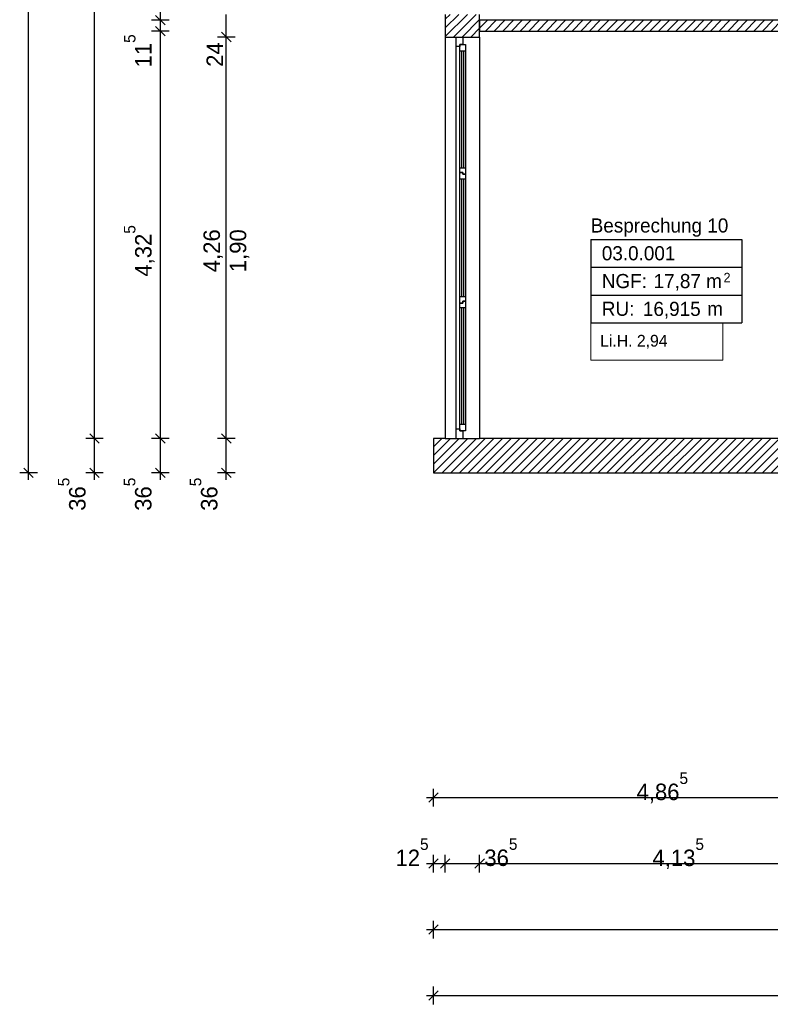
# Model space of a CAD drawing. Extents: x -28.8 to 50.4, y -5.6 to 85.1.
# Tile 1 of 29: x -4.4 to 3.6, y -5.6 to 4.8. Entities that reach past the tile are written whole.
import ezdxf

# ---------------------------------------------------------------- set-up
doc = ezdxf.new("R2010")
doc.units = 0
doc.header["$MEASUREMENT"] = 0
doc.linetypes.add('Wipeout_Contour', pattern=[1, 0, -1])
for name, color, linetype in [('0._EG_2_0', 7, 'Continuous'), ('0._EG_2_P_BM_AUSSEN', 7, 'Continuous'), ('0._EG_2_P_ZE_TEXT', 7, 'Continuous'), ('0._EG_2_R_NT_INNENWAND', 7, 'Continuous'), ('0._EG_2_R_TR_AUSSENWAND', 7, 'Continuous'), ('0._EG_2_Räume', 7, 'Continuous')]:
    doc.layers.add(name, color=color, linetype=linetype)
doc.styles.add('ERSTELLTER_STIL_1', font='txt')
doc.styles.add('ERSTELLTER_STIL_2', font='txt')
pattern_1 = [(45, (0, 0), (-0.04596194, 0.04596194), [])]

msp = doc.modelspace()

# ---------------------------------------------------------------- hatches: boundary and pattern name
at = {"layer": '0._EG_2_R_NT_INNENWAND', "linetype": 'Continuous', "ltscale": 1000}
h = msp.add_hatch(dxfattribs=at)
h.set_pattern_fill('MW_Kalksandstein_0002', color=256, style=0, pattern_type=2)
h.set_pattern_definition(pattern_1)
h.paths.add_polyline_path([(0.49, 4.688), (4.625, 4.688), (4.625, 4.802), (0.49, 4.802)], flags=0)
at = {"layer": '0._EG_2_R_TR_AUSSENWAND', "linetype": 'Continuous', "ltscale": 1000}
h = msp.add_hatch(dxfattribs=at)
h.set_pattern_fill('MW_Kalksandstein_0002', color=256, style=0, pattern_type=2)
h.set_pattern_definition(pattern_1)
h.paths.add_polyline_path([(0.125, 4.625), (0.24, 4.625), (0.31, 4.625), (0.49, 4.625), (0.49, 4.865), (0.31, 4.865), (0.24, 4.865), (0.125, 4.865)], flags=0)
h = msp.add_hatch(dxfattribs=at)
h.set_pattern_fill('MW_Kalksandstein_0002', color=256, style=0, pattern_type=2)
h.set_pattern_definition(pattern_1)
h.paths.add_polyline_path([(0, 0.365), (0, 0), (4.865, 0), (4.865, 0.05), (4.865, 0.365)], flags=0)

# ---------------------------------------------------------------- linework, layer by layer
at = {"layer": '0._EG_2_0', "linetype": 'Continuous', "ltscale": 1000}
for p, q in [((0.125, 4.625), (0.24, 4.625)), ((0.24, 4.625), (0.31, 4.625)), ((0.31, 4.625), (0.49, 4.625)), ((0.125, 0.365), (0.24, 0.365)), ((0.24, 0.365), (0.31, 0.365)), ((0.31, 0.365), (0.49, 0.365))]:
    msp.add_line(p, q, dxfattribs=at)
at = {"layer": '0._EG_2_P_BM_AUSSEN', "linetype": 'Continuous', "ltscale": 1000}
for p, q in [((-4.299, 0), (-4.299, 44.375)), ((-3.599, 0.365), (-3.599, 22.99)), ((-2.899, 4.802), (-2.899, 7.687)), ((-2.949, 4.852), (-2.849, 4.753)), ((-2.199, 4.625), (-2.199, 4.865)), ((-2.805, 4.802), (-2.992, 4.802)), ((-2.949, 4.738), (-2.849, 4.638)), ((-2.899, 4.688), (-2.899, 4.802)), ((-2.805, 4.688), (-2.992, 4.688)), ((-2.899, 0.365), (-2.899, 4.688)), ((-2.105, 4.625), (-2.292, 4.625)), ((-2.249, 4.675), (-2.149, 4.575)), ((-2.199, 0.365), (-2.199, 4.625)), ((-3.505, 0.365), (-3.692, 0.365)), ((-3.649, 0.415), (-3.549, 0.315)), ((-3.599, 0), (-3.599, 0.365)), ((-2.805, 0.365), (-2.992, 0.365)), ((-2.949, 0.415), (-2.849, 0.315)), ((-2.899, 0), (-2.899, 0.365)), ((-2.105, 0.365), (-2.292, 0.365)), ((-2.249, 0.415), (-2.149, 0.315)), ((-2.199, 0), (-2.199, 0.365)), ((-4.205, 0), (-4.392, 0)), ((-4.349, 0.05), (-4.249, -0.05)), ((-4.299, -0.075), (-4.299, 0)), ((-3.505, 0), (-3.692, 0)), ((-3.649, 0.05), (-3.549, -0.05)), ((-3.599, -0.075), (-3.599, 0)), ((-2.805, 0), (-2.992, 0)), ((-2.949, 0.05), (-2.849, -0.05)), ((-2.899, -0.075), (-2.899, 0)), ((-2.105, 0), (-2.292, 0)), ((-2.249, 0.05), (-2.149, -0.05)), ((-2.199, -0.075), (-2.199, 0)), ((-0.075, -3.447), (0, -3.447)), ((0.05, -3.397), (-0.05, -3.497)), ((0, -3.541), (0, -3.353)), ((0, -3.447), (4.865, -3.447)), ((0, -4.241), (0, -4.053)), ((0.125, -4.241), (0.125, -4.053)), ((0.49, -4.241), (0.49, -4.053)), ((-0.075, -4.147), (0, -4.147)), ((0.05, -4.097), (-0.05, -4.197)), ((0, -4.147), (0.125, -4.147)), ((0.175, -4.097), (0.075, -4.197)), ((0.125, -4.147), (0.49, -4.147)), ((0.54, -4.097), (0.44, -4.197)), ((0.49, -4.147), (4.625, -4.147)), ((0.05, -4.797), (-0.05, -4.897)), ((0, -4.941), (0, -4.753)), ((-0.075, -4.847), (0, -4.847)), ((0, -4.847), (11.99, -4.847)), ((0.05, -5.497), (-0.05, -5.597)), ((0, -5.641), (0, -5.453)), ((-0.075, -5.547), (0, -5.547)), ((0, -5.547), (44.41, -5.547))]:
    msp.add_line(p, q, dxfattribs=at)
at = {"layer": '0._EG_2_P_ZE_TEXT', "color": 255, "linetype": 'Continuous', "lineweight": 18, "ltscale": 1000}
for p, q in [((3.07, 1.592), (1.669, 1.592)), ((1.669, 1.592), (1.669, 1.196)), ((3.07, 1.196), (3.07, 1.592)), ((1.669, 1.196), (3.07, 1.196))]:
    msp.add_line(p, q, dxfattribs=at)
at = {"layer": '0._EG_2_R_NT_INNENWAND', "linetype": 'Continuous', "ltscale": 1000}
for p, q in [((4.625, 4.802), (0.49, 4.802)), ((0.49, 4.802), (0.49, 4.688)), ((0.49, 4.688), (4.625, 4.688))]:
    msp.add_line(p, q, dxfattribs=at)
at = {"layer": '0._EG_2_R_TR_AUSSENWAND', "linetype": 'Continuous', "ltscale": 1000}
for p, q in [((0.125, 4.865), (0.125, 4.625)), ((0.49, 4.625), (0.49, 4.865)), ((0.125, 4.625), (0.125, 0.365)), ((0.49, 4.625), (0.49, 0.365)), ((0.125, 0.365), (0, 0.365)), ((0, 0.365), (0, 0)), ((4.625, 0.365), (0.49, 0.365)), ((0, 0), (4.865, 0))]:
    msp.add_line(p, q, dxfattribs=at)
at = {"layer": '0._EG_2_Räume', "linetype": 'Continuous', "ltscale": 1000}
for p, q in [((1.669, 2.476), (1.669, 1.592)), ((1.669, 2.476), (3.272, 2.476)), ((3.272, 2.476), (3.272, 1.592)), ((1.669, 2.182), (3.272, 2.182)), ((1.669, 1.887), (3.272, 1.887)), ((1.669, 1.592), (3.272, 1.592))]:
    msp.add_line(p, q, dxfattribs=at)

# ---------------------------------------------------------------- texts
at = {"layer": '0._EG_2_P_BM_AUSSEN', "linetype": 'Continuous', "char_height": 0.175, "attachment_point": 7, "rotation": 90, "style": 'ERSTELLTER_STIL_2'}
for s, insert in [('{11\\A1{\\H0.7x;\\S5^  ;}}', (-2.992, 4.302)), ('{24}', (-2.234, 4.309)), ('{4,32\\A1{\\H0.7x;\\S5^  ;}}', (-2.96, 2.082)), ('{4,26}', (-2.234, 2.129)), ('{1,90}', (-1.955, 2.129)), ('{36\\A1{\\H0.7x;\\S5^  ;}}', (-3.691, -0.403)), ('{36\\A1{\\H0.7x;\\S5^  ;}}', (-2.991, -0.403)), ('{36\\A1{\\H0.7x;\\S5^  ;}}', (-2.291, -0.403))]:
    msp.add_mtext(s, dxfattribs=dict(at, insert=insert))
at = {"layer": '0._EG_2_P_BM_AUSSEN', "linetype": 'Continuous', "char_height": 0.175, "attachment_point": 7, "style": 'ERSTELLTER_STIL_2'}
for s, insert in [('{4,86\\A1{\\H0.7x;\\S5^  ;}}', (2.156, -3.506)), ('{12\\A1{\\H0.7x;\\S5^  ;}}', (-0.403, -4.174)), ('{36\\A1{\\H0.7x;\\S5^  ;}}', (0.54, -4.175)), ('{4,13\\A1{\\H0.7x;\\S5^  ;}}', (2.325, -4.206))]:
    msp.add_mtext(s, dxfattribs=dict(at, insert=insert))
at = {"layer": '0._EG_2_P_ZE_TEXT', "linetype": 'Continuous', "insert": (1.769, 1.464), "char_height": 0.125, "attachment_point": 1, "style": 'ERSTELLTER_STIL_2'}
msp.add_mtext('{Li.H. 2,94}', dxfattribs=at)
at = {"layer": '0._EG_2_Räume', "linetype": 'Continuous'}
for s, insert, char_height, attachment_point, style in [('{Besprechung 10}', (1.669, 2.7), 0.15, 1, 'ERSTELLTER_STIL_1'), ('{03.0.001 }', (1.787, 2.405), 0.15, 1, 'ERSTELLTER_STIL_2'), ('{NGF: }', (1.787, 2.11), 0.15, 1, 'ERSTELLTER_STIL_2'), ('{17,87 m}', (2.337, 2.11), 0.15, 1, 'ERSTELLTER_STIL_2'), ('{2}', (3.079, 2.122), 0.1, 1, 'ERSTELLTER_STIL_2'), ('{RU: }', (1.787, 1.816), 0.15, 1, 'ERSTELLTER_STIL_2'), ('{16,915}', (2.223, 1.637), 0.15, 7, 'ERSTELLTER_STIL_2'), ('{ m}', (2.85, 1.816), 0.15, 1, 'ERSTELLTER_STIL_2')]:
    msp.add_mtext(s, dxfattribs=dict(at, insert=insert, char_height=char_height, attachment_point=attachment_point, style=style))

# ---------------------------------------------------------------- wipeouts: each hides what was drawn before it
at = {"color": 254, "linetype": 'Wipeout_Contour', "lineweight": 0, "ltscale": 11.059584}
msp.add_wipeout([(0.24, 4.525), (0.28, 4.525), (0.28, 0.465), (0.24, 0.465)], dxfattribs=at).dxf.layer = '0._EG_2_R_TR_AUSSENWAND'

# ---------------------------------------------------------------- next in the draw order: wipeouts: each hides what was drawn before it
at = {"color": 254, "linetype": 'Wipeout_Contour', "lineweight": 0, "ltscale": 26.941911}
msp.add_wipeout([(0.31, 4.625), (0.31, 4.545), (0.28, 4.545), (0.28, 4.525), (0.24, 4.525), (0.24, 4.625)], dxfattribs=at).dxf.layer = '0._EG_2_R_TR_AUSSENWAND'
at = {"color": 254, "linetype": 'Wipeout_Contour', "lineweight": 0, "ltscale": 4.706657}
msp.add_wipeout([(0.24, 0.365), (0.24, 0.465), (0.28, 0.465), (0.28, 0.445), (0.31, 0.445), (0.31, 0.365)], dxfattribs=at).dxf.layer = '0._EG_2_R_TR_AUSSENWAND'

# ---------------------------------------------------------------- next in the draw order: linework, layer by layer
at = {"layer": '0._EG_2_R_TR_AUSSENWAND', "linetype": 'Continuous', "ltscale": 1000}
for p, q in [((0.24, 4.625), (0.31, 4.625)), ((0.24, 0.365), (0.31, 0.365))]:
    msp.add_line(p, q, dxfattribs=at)

# ---------------------------------------------------------------- next in the draw order: wipeouts: each hides what was drawn before it
at = {"color": 254, "linetype": 'Wipeout_Contour', "lineweight": 0, "ltscale": 15.63153}
msp.add_wipeout([(0.28, 4.475), (0.3, 4.475), (0.3, 3.238), (0.28, 3.238)], dxfattribs=at).dxf.layer = '0._EG_2_R_TR_AUSSENWAND'

# ---------------------------------------------------------------- next in the draw order: wipeouts: each hides what was drawn before it
at = {"color": 254, "linetype": 'Wipeout_Contour', "lineweight": 0, "ltscale": 15.647959}
msp.add_wipeout([(0.32, 4.475), (0.34, 4.475), (0.34, 3.238), (0.32, 3.238)], dxfattribs=at).dxf.layer = '0._EG_2_R_TR_AUSSENWAND'

# ---------------------------------------------------------------- next in the draw order: wipeouts: each hides what was drawn before it
at = {"color": 254, "linetype": 'Wipeout_Contour', "lineweight": 0, "ltscale": 18.196518}
msp.add_wipeout([(0.28, 4.545), (0.34, 4.545), (0.34, 4.475), (0.28, 4.475)], dxfattribs=at).dxf.layer = '0._EG_2_R_TR_AUSSENWAND'
at = {"color": 254, "linetype": 'Wipeout_Contour', "lineweight": 0, "ltscale": 19.000268}
msp.add_wipeout([(0.28, 3.188), (0.28, 3.238), (0.34, 3.238), (0.34, 3.168), (0.31, 3.168), (0.31, 3.188)], dxfattribs=at).dxf.layer = '0._EG_2_R_TR_AUSSENWAND'

# ---------------------------------------------------------------- next in the draw order: linework, layer by layer
at = {"layer": '0._EG_2_R_TR_AUSSENWAND', "linetype": 'Continuous', "ltscale": 1000}
for p, q in [((0.24, 4.525), (0.24, 4.625)), ((0.31, 4.625), (0.31, 4.545)), ((0.31, 4.545), (0.28, 4.545)), ((0.28, 4.545), (0.34, 4.545))]:
    msp.add_line(p, q, dxfattribs=at)

# ---------------------------------------------------------------- next in the draw order: wipeouts: each hides what was drawn before it
at = {"color": 254, "linetype": 'Wipeout_Contour', "lineweight": 0, "ltscale": 15.63954}
msp.add_wipeout([(0.32, 4.475), (0.32, 3.238), (0.3, 3.238), (0.3, 4.475)], dxfattribs=at).dxf.layer = '0._EG_2_R_TR_AUSSENWAND'
at = {"color": 254, "linetype": 'Wipeout_Contour', "lineweight": 0, "ltscale": 10.335528}
msp.add_wipeout([(0.28, 3.118), (0.3, 3.118), (0.3, 1.872), (0.28, 1.872)], dxfattribs=at).dxf.layer = '0._EG_2_R_TR_AUSSENWAND'

# ---------------------------------------------------------------- next in the draw order: linework, layer by layer
at = {"layer": '0._EG_2_R_TR_AUSSENWAND', "linetype": 'Continuous', "ltscale": 1000}
for p, q in [((0.28, 4.525), (0.24, 4.525)), ((0.28, 4.545), (0.28, 4.525)), ((0.28, 4.475), (0.28, 4.545)), ((0.34, 4.545), (0.34, 4.475)), ((0.34, 4.475), (0.28, 4.475))]:
    msp.add_line(p, q, dxfattribs=at)

# ---------------------------------------------------------------- next in the draw order: wipeouts: each hides what was drawn before it
at = {"color": 254, "linetype": 'Wipeout_Contour', "lineweight": 0, "ltscale": 10.363885}
msp.add_wipeout([(0.32, 3.118), (0.34, 3.118), (0.34, 1.872), (0.32, 1.872)], dxfattribs=at).dxf.layer = '0._EG_2_R_TR_AUSSENWAND'

# ---------------------------------------------------------------- next in the draw order: wipeouts: each hides what was drawn before it
at = {"color": 254, "linetype": 'Wipeout_Contour', "lineweight": 0, "ltscale": 19.627961}
msp.add_wipeout([(0.34, 3.168), (0.34, 3.118), (0.28, 3.118), (0.28, 3.188), (0.31, 3.188), (0.31, 3.168)], dxfattribs=at).dxf.layer = '0._EG_2_R_TR_AUSSENWAND'
at = {"color": 254, "linetype": 'Wipeout_Contour', "lineweight": 0, "ltscale": 11.010771}
msp.add_wipeout([(0.31, 1.822), (0.31, 1.802), (0.28, 1.802), (0.28, 1.872), (0.34, 1.872), (0.34, 1.822)], dxfattribs=at).dxf.layer = '0._EG_2_R_TR_AUSSENWAND'

# ---------------------------------------------------------------- next in the draw order: linework, layer by layer
at = {"layer": '0._EG_2_R_TR_AUSSENWAND', "linetype": 'Continuous', "ltscale": 1000}
for p, q in [((0.28, 3.238), (0.28, 4.475)), ((0.3, 3.238), (0.3, 4.475)), ((0.32, 4.475), (0.32, 3.238)), ((0.34, 4.475), (0.34, 3.238)), ((0.28, 3.188), (0.28, 3.238)), ((0.28, 3.238), (0.34, 3.238)), ((0.31, 3.188), (0.28, 3.188)), ((0.28, 3.188), (0.31, 3.188))]:
    msp.add_line(p, q, dxfattribs=at)

# ---------------------------------------------------------------- next in the draw order: wipeouts: each hides what was drawn before it
at = {"color": 254, "linetype": 'Wipeout_Contour', "lineweight": 0, "ltscale": 10.349412}
msp.add_wipeout([(0.32, 3.118), (0.32, 1.872), (0.3, 1.872), (0.3, 3.118)], dxfattribs=at).dxf.layer = '0._EG_2_R_TR_AUSSENWAND'
at = {"color": 254, "linetype": 'Wipeout_Contour', "lineweight": 0, "ltscale": 5.610162}
msp.add_wipeout([(0.28, 1.752), (0.3, 1.752), (0.3, 0.515), (0.28, 0.515)], dxfattribs=at).dxf.layer = '0._EG_2_R_TR_AUSSENWAND'

# ---------------------------------------------------------------- next in the draw order: linework, layer by layer
at = {"layer": '0._EG_2_R_TR_AUSSENWAND', "linetype": 'Continuous', "ltscale": 1000}
for p, q in [((0.28, 3.118), (0.28, 3.188)), ((0.31, 3.168), (0.31, 3.188)), ((0.31, 3.188), (0.31, 3.168)), ((0.34, 3.168), (0.31, 3.168)), ((0.31, 3.168), (0.34, 3.168)), ((0.34, 3.238), (0.34, 3.168)), ((0.34, 3.168), (0.34, 3.118)), ((0.34, 3.118), (0.28, 3.118))]:
    msp.add_line(p, q, dxfattribs=at)

# ---------------------------------------------------------------- next in the draw order: wipeouts: each hides what was drawn before it
at = {"color": 254, "linetype": 'Wipeout_Contour', "lineweight": 0, "ltscale": 5.665682}
msp.add_wipeout([(0.32, 1.752), (0.34, 1.752), (0.34, 0.515), (0.32, 0.515)], dxfattribs=at).dxf.layer = '0._EG_2_R_TR_AUSSENWAND'

# ---------------------------------------------------------------- next in the draw order: wipeouts: each hides what was drawn before it
at = {"color": 254, "linetype": 'Wipeout_Contour', "lineweight": 0, "ltscale": 11.640937}
msp.add_wipeout([(0.31, 1.802), (0.31, 1.822), (0.34, 1.822), (0.34, 1.752), (0.28, 1.752), (0.28, 1.802)], dxfattribs=at).dxf.layer = '0._EG_2_R_TR_AUSSENWAND'
at = {"color": 254, "linetype": 'Wipeout_Contour', "lineweight": 0, "ltscale": 3.266395}
msp.add_wipeout([(0.28, 0.515), (0.34, 0.515), (0.34, 0.445), (0.28, 0.445)], dxfattribs=at).dxf.layer = '0._EG_2_R_TR_AUSSENWAND'

# ---------------------------------------------------------------- next in the draw order: linework, layer by layer
at = {"layer": '0._EG_2_R_TR_AUSSENWAND', "linetype": 'Continuous', "ltscale": 1000}
for p, q in [((0.24, 0.465), (0.24, 4.525)), ((0.28, 1.872), (0.28, 3.118)), ((0.3, 1.872), (0.3, 3.118)), ((0.32, 3.118), (0.32, 1.872)), ((0.34, 3.118), (0.34, 1.872)), ((0.28, 1.872), (0.34, 1.872)), ((0.34, 1.822), (0.31, 1.822)), ((0.31, 1.822), (0.34, 1.822)), ((0.34, 1.872), (0.34, 1.822)), ((0.24, 0.365), (0.24, 0.465)), ((0.28, 0.445), (0.31, 0.445)), ((0.34, 0.445), (0.28, 0.445)), ((0.31, 0.445), (0.31, 0.365))]:
    msp.add_line(p, q, dxfattribs=at)

# ---------------------------------------------------------------- next in the draw order: wipeouts: each hides what was drawn before it
at = {"color": 254, "linetype": 'Wipeout_Contour', "lineweight": 0, "ltscale": 5.637584}
msp.add_wipeout([(0.32, 1.752), (0.32, 0.515), (0.3, 0.515), (0.3, 1.752)], dxfattribs=at).dxf.layer = '0._EG_2_R_TR_AUSSENWAND'

# ---------------------------------------------------------------- next in the draw order: linework, layer by layer
at = {"layer": '0._EG_2_R_TR_AUSSENWAND', "linetype": 'Continuous', "ltscale": 1000}
for p, q in [((0.28, 1.802), (0.28, 1.872)), ((0.31, 1.802), (0.28, 1.802)), ((0.28, 1.752), (0.28, 1.802)), ((0.28, 1.802), (0.31, 1.802)), ((0.31, 1.822), (0.31, 1.802)), ((0.31, 1.802), (0.31, 1.822)), ((0.34, 1.822), (0.34, 1.752)), ((0.28, 0.515), (0.28, 1.752)), ((0.34, 1.752), (0.28, 1.752)), ((0.3, 0.515), (0.3, 1.752)), ((0.32, 1.752), (0.32, 0.515)), ((0.34, 1.752), (0.34, 0.515)), ((0.24, 0.465), (0.28, 0.465)), ((0.28, 0.515), (0.34, 0.515)), ((0.28, 0.445), (0.28, 0.515)), ((0.28, 0.465), (0.28, 0.445)), ((0.34, 0.515), (0.34, 0.445))]:
    msp.add_line(p, q, dxfattribs=at)

doc.saveas('drawing.dxf')
